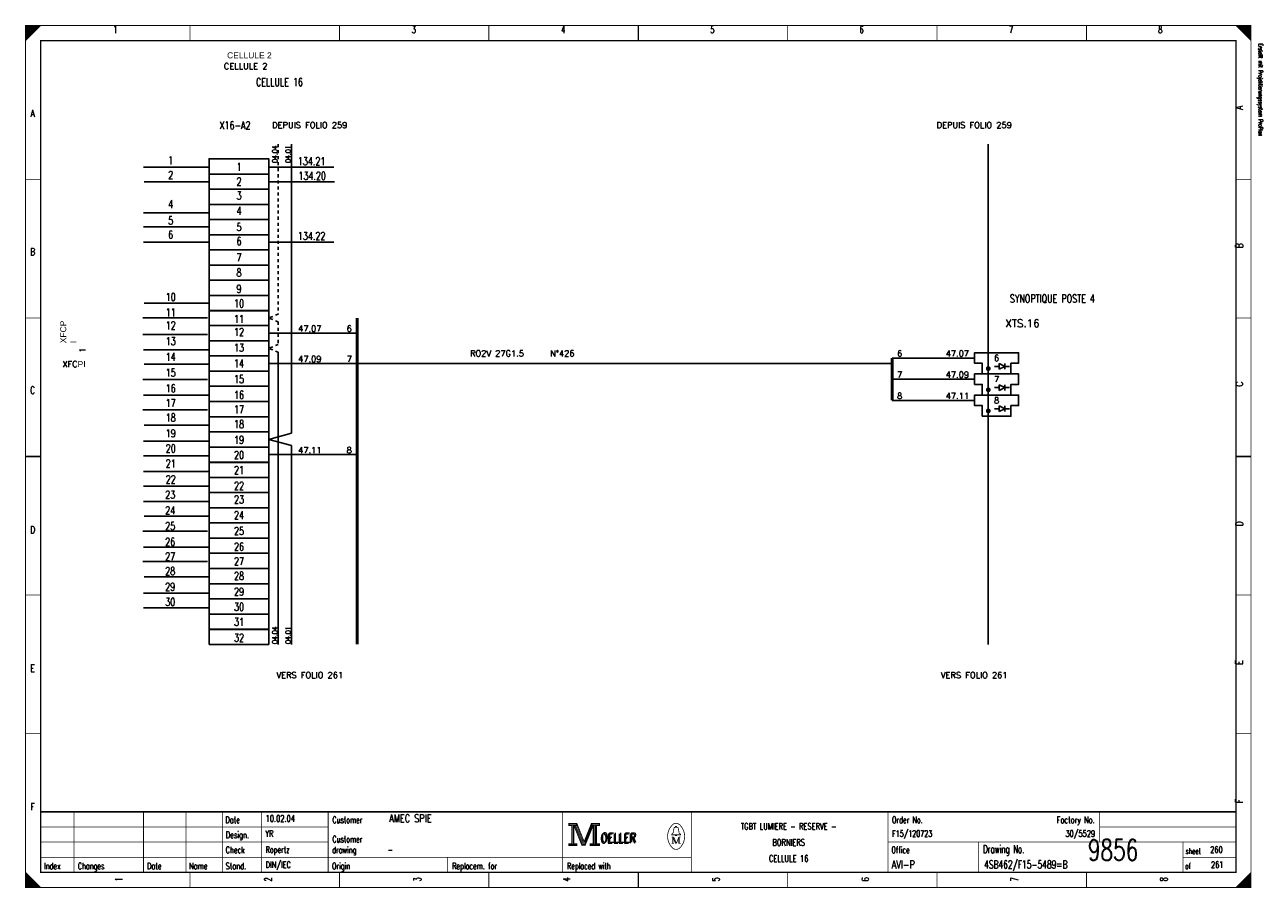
# Model space of a CAD drawing. Header units: centimetres. Extents: x 0 to 491, y -1040 to 69.
# Tile 1 of 181: x 0 to 41, y -1040 to -1011. Entities that reach past the tile are written whole.
import ezdxf
from ezdxf.enums import TextEntityAlignment as Align

# ---------------------------------------------------------------- set-up
doc = ezdxf.new("R2010")
doc.units = ezdxf.units.CM
doc.header["$MEASUREMENT"] = 0
doc.linetypes.add('CONTINU', pattern=[0])
doc.linetypes.add('DISCONTINU', pattern=[0.15, 0.1, -0.05])
doc.layers.get('0').update_dxf_attribs({"color": 9, "linetype": 'CONTINUOUS'})
for name, color, linetype in [('POINTILLE', 5, 'DISCONTINU'), ('SCH-3', 3, 'CONTINU'), ('TEXTE', 3, 'CONTINUOUS'), ('TRAIFIN', 1, 'CONTINUOUS'), ('TRAIGROS', 2, 'CONTINUOUS'), ('TRAIMOY', 4, 'CONTINUOUS')]:
    doc.layers.add(name, color=color, linetype=linetype)
doc.styles.get("Standard").update_dxf_attribs({"font": 'romans.shx', "bigfont": 'TXT.shx'})

# ---------------------------------------------------------------- blocks, each defined once
blk = doc.blocks.new('BRND')
at = {"layer": 'TRAIFIN'}
for p, q in [((0.8, -5.47), (0.8, -3.59)), ((0.8, -3.59), (2.68, -4.53)), ((2.68, -5.47), (2.68, -3.59)), ((-0.73, -4.53), (0.8, -4.53)), ((2.68, -4.53), (0.8, -5.47)), ((2.68, -4.53), (4.27, -4.53))]:
    blk.add_line(p, q, dxfattribs=at)
at = {"layer": 'TRAIMOY'}
blk.add_lwpolyline([(-4.75, -7), (-4.75, -3.5), (-7.25, -3.5), (-7.25, 0), (7.25, 0), (7.25, -3.5), (4.75, -3.5), (4.75, -7)], close=True, dxfattribs=at)

msp = doc.modelspace()

# ---------------------------------------------------------------- linework, layer by layer
at = {"color": 0, "linetype": 'Continuous'}
for p, q in [((3.898, -1016.186), (6.031, -1016.186)), ((8.059, -1016.186), (10.192, -1016.186)), ((3.916, -1016.67), (6.049, -1016.67)), ((8.077, -1016.67), (10.21, -1016.67)), ((3.898, -1017.691), (6.031, -1017.691)), ((3.898, -1018.158), (6.031, -1018.158)), ((3.898, -1018.66), (6.031, -1018.66)), ((8.059, -1018.66), (10.192, -1018.66)), ((3.916, -1020.676), (6.049, -1020.676)), ((3.88, -1021.161), (6.013, -1021.161)), ((3.88, -1021.716), (6.013, -1021.716)), ((3.898, -1022.218), (6.031, -1022.218)), ((3.916, -1022.702), (6.049, -1022.702)), ((3.88, -1023.204), (6.013, -1023.204)), ((3.898, -1023.723), (6.031, -1023.723)), ((3.88, -1024.207), (6.013, -1024.207)), ((3.916, -1024.709), (6.049, -1024.709)), ((3.898, -1025.247), (6.031, -1025.247)), ((3.898, -1025.73), (6.031, -1025.73)), ((3.898, -1026.246), (6.031, -1026.246)), ((3.898, -1026.726), (6.031, -1026.726)), ((3.898, -1027.238), (6.031, -1027.238)), ((3.916, -1027.722), (6.049, -1027.722)), ((3.88, -1028.223), (6.013, -1028.223)), ((3.898, -1028.743), (6.031, -1028.743)), ((3.88, -1029.227), (6.013, -1029.227)), ((3.916, -1029.729), (6.049, -1029.729)), ((3.898, -1030.266), (6.031, -1030.266)), ((3.898, -1030.75), (6.031, -1030.75))]:
    msp.add_line(p, q, dxfattribs=at)
at = {"color": 0, "const_width": 0.025, "flags": 128}
for points in [[(0, -1025.75), (0, -1011.5), (40.5, -1011.5), (40.5, -1040), (0, -1040), (0, -1025.75)], [(0, -1011.5), (0.5, -1011.5), (0, -1012), (0, -1011.5)], [(0.025, -1011.5), (0.025, -1011.975), (0.05, -1011.95), (0.05, -1011.5), (0.075, -1011.5), (0.075, -1011.925), (0.1, -1011.9), (0.1, -1011.5), (0.125, -1011.5), (0.125, -1011.875), (0.15, -1011.85), (0.15, -1011.5), (0.175, -1011.5), (0.175, -1011.825), (0.2, -1011.8)], [(0.2, -1011.8), (0.2, -1011.5), (0.225, -1011.5), (0.225, -1011.775), (0.25, -1011.75), (0.25, -1011.5), (0.275, -1011.5), (0.275, -1011.725), (0.3, -1011.7), (0.3, -1011.5), (0.325, -1011.5), (0.325, -1011.675), (0.35, -1011.65), (0.35, -1011.5), (0.375, -1011.5)], [(0.375, -1011.5), (0.375, -1011.625), (0.4, -1011.6), (0.4, -1011.5), (0.425, -1011.5), (0.425, -1011.575), (0.45, -1011.55), (0.45, -1011.5), (0.475, -1011.5), (0.475, -1011.525)], [(40, -1011.5), (40.5, -1012), (40.475, -1011.975), (40.475, -1011.5), (40.45, -1011.5), (40.45, -1011.95), (40.425, -1011.925), (40.425, -1011.5), (40.4, -1011.5), (40.4, -1011.9), (40.375, -1011.875), (40.375, -1011.5), (40.35, -1011.5), (40.35, -1011.85), (40.325, -1011.825)], [(40.15, -1011.65), (40.15, -1011.5), (40.125, -1011.5), (40.125, -1011.625), (40.1, -1011.6), (40.1, -1011.5), (40.075, -1011.5), (40.075, -1011.575), (40.05, -1011.55), (40.05, -1011.5), (40.025, -1011.5), (40.025, -1011.525)], [(40.325, -1011.825), (40.325, -1011.5), (40.3, -1011.5), (40.3, -1011.8), (40.275, -1011.775), (40.275, -1011.5), (40.25, -1011.5), (40.25, -1011.75), (40.225, -1011.725), (40.225, -1011.5), (40.2, -1011.5), (40.2, -1011.7), (40.175, -1011.675), (40.175, -1011.5), (40.15, -1011.5)], [(17.95, -1037.88), (17.95, -1037.95), (18.05, -1037.95), (18.05, -1038.55), (17.95, -1038.55), (17.95, -1038.62), (18.22, -1038.62), (18.22, -1038.55), (18.12, -1038.55), (18.12, -1037.95), (18.22, -1037.95), (18.22, -1037.88), (17.95, -1037.88)], [(18.22, -1037.88), (18.46, -1038.48), (18.7, -1037.88)], [(18.7, -1037.88), (18.7, -1037.95), (18.8, -1037.95), (18.8, -1038.55), (18.7, -1038.55), (18.7, -1038.62), (18.97, -1038.62), (18.97, -1038.55), (18.87, -1038.55), (18.87, -1037.95), (18.97, -1037.95), (18.97, -1037.88), (18.7, -1037.88)], [(18.07, -1037.93), (18.07, -1038.57), (18.1, -1038.57), (18.1, -1037.93)], [(18.12, -1037.95), (18.39, -1038.62), (18.49, -1038.62), (18.76, -1037.95)], [(18.18, -1037.95), (18.42, -1038.54), (18.46, -1038.54)], [(18.22, -1037.95), (18.44, -1038.51), (18.47, -1038.51)], [(18.46, -1038.58), (18.49, -1038.58), (18.74, -1037.95)], [(18.46, -1038.54), (18.48, -1038.54), (18.72, -1037.95)], [(18.76, -1037.95), (18.76, -1038.55), (18.66, -1038.55), (18.66, -1038.62), (18.71, -1038.62)], [(18.78, -1037.93), (18.78, -1038.57), (18.83, -1038.57), (18.83, -1037.93), (18.85, -1037.93), (18.85, -1038.57)], [(21.48, -1038.26), (21.35, -1038.26), (21.35, -1038.24), (21.4, -1038.2), (21.43, -1038.04)], [(21.39, -1038.33), (21.39, -1038.54), (21.35, -1038.54)], [(21.39, -1038.33), (21.48, -1038.54), (21.51, -1038.54)], [(21.48, -1038.01), (21.48, -1037.98), (21.52, -1037.98), (21.52, -1038.01)], [(21.52, -1038.26), (21.65, -1038.26), (21.65, -1038.24), (21.6, -1038.2), (21.57, -1038.04)], [(0, -1039.5), (0, -1040), (0.5, -1040), (0, -1039.5), (0.025, -1039.525), (0.025, -1040), (0.05, -1040), (0.05, -1039.55), (0.075, -1039.575), (0.075, -1040), (0.1, -1040), (0.1, -1039.6), (0.125, -1039.625), (0.125, -1040), (0.15, -1040)], [(40.475, -1039.525), (40.475, -1040), (40.45, -1040), (40.45, -1039.55), (40.425, -1039.575), (40.425, -1040), (40.4, -1040), (40.4, -1039.6), (40.375, -1039.625), (40.375, -1040), (40.35, -1040), (40.35, -1039.65), (40.325, -1039.675), (40.325, -1040), (40.3, -1040)], [(0.15, -1040), (0.15, -1039.65), (0.175, -1039.675), (0.175, -1040), (0.2, -1040), (0.2, -1039.7), (0.225, -1039.725), (0.225, -1040), (0.25, -1040), (0.25, -1039.75), (0.275, -1039.775), (0.275, -1040), (0.3, -1040), (0.3, -1039.8), (0.325, -1039.825)], [(0.325, -1039.825), (0.325, -1040), (0.35, -1040), (0.35, -1039.85), (0.375, -1039.875), (0.375, -1040), (0.4, -1040), (0.4, -1039.9), (0.425, -1039.925), (0.425, -1040), (0.45, -1040), (0.45, -1039.95), (0.475, -1039.975)], [(40.125, -1039.875), (40.125, -1040), (40.1, -1040), (40.1, -1039.9), (40.075, -1039.925), (40.075, -1040), (40.05, -1040), (40.05, -1039.95), (40.025, -1039.975), (40.025, -1040)], [(40.3, -1040), (40.3, -1039.7), (40.275, -1039.725), (40.275, -1040), (40.25, -1040), (40.25, -1039.75), (40.225, -1039.775), (40.225, -1040), (40.2, -1040), (40.2, -1039.8), (40.175, -1039.825), (40.175, -1040), (40.15, -1040), (40.15, -1039.85), (40.125, -1039.875)]]:
    msp.add_lwpolyline(points, dxfattribs=at)
at = {"color": 0, "flags": 128}
for points, const_width in [([(0, -1011.5), (40.5, -1011.5), (40.5, -1040), (0, -1040)], 0.025), ([(0.5, -1012), (40, -1012), (40, -1039.5), (0.5, -1039.5)], 0.05), ([(0.5, -1012), (40, -1012), (40, -1039.5), (0.5, -1039.5)], 0.025), ([(17.97, -1037.9), (18.2, -1037.9), (18.2, -1037.93), (17.97, -1037.93)], 0.025), ([(18.72, -1037.9), (18.95, -1037.9), (18.95, -1037.93), (18.72, -1037.93)], 0.025), ([(21.48, -1038.26), (21.52, -1038.26), (21.52, -1038.29), (21.48, -1038.29)], 0.025), ([(17.97, -1038.57), (18.2, -1038.57), (18.2, -1038.6), (17.97, -1038.6)], 0.025), ([(18.68, -1038.57), (18.95, -1038.57), (18.95, -1038.6), (18.68, -1038.6)], 0.025)]:
    msp.add_lwpolyline(points, close=True, dxfattribs=dict(at, const_width=const_width))
at = {"color": 0}
for points, const_width in [([(5.438, -1011.5), (5.438, -1012)], 0.025), ([(10.375, -1011.5), (10.375, -1012)], 0.025), ([(15.312, -1011.5), (15.312, -1012)], 0.025), ([(20.25, -1012), (20.25, -1011.5)], 0.05), ([(20.25, -1011.5), (20.25, -1012)], 0.025), ([(25.188, -1011.5), (25.188, -1012)], 0.025), ([(30.125, -1011.5), (30.125, -1012)], 0.025), ([(35.062, -1011.5), (35.062, -1012)], 0.025), ([(0, -1016.583), (0.5, -1016.583)], 0.025), ([(40.5, -1016.583), (40, -1016.583)], 0.025), ([(0, -1021.167), (0.5, -1021.167)], 0.025), ([(40.5, -1021.167), (40, -1021.167)], 0.025), ([(0.5, -1025.75), (0, -1025.75)], 0.05), ([(0, -1025.75), (0.5, -1025.75)], 0.025), ([(40, -1025.75), (40.5, -1025.75)], 0.05), ([(40.5, -1025.75), (40, -1025.75)], 0.025), ([(0, -1030.333), (0.5, -1030.333)], 0.025), ([(40.5, -1030.333), (40, -1030.333)], 0.025), ([(0, -1034.917), (0.5, -1034.917)], 0.025), ([(40.5, -1034.917), (40, -1034.917)], 0.025), ([(40, -1037.5), (0.5, -1037.5)], 0.05), ([(1.6, -1039.5), (1.6, -1037.5)], 0.025), ([(3.9, -1039.5), (3.9, -1037.5)], 0.025), ([(5.3, -1039.5), (5.3, -1037.5)], 0.025), ([(6.5, -1037.5), (6.5, -1039.5)], 0.025), ([(7.8, -1037.5), (7.8, -1039.5)], 0.025), ([(10, -1037.5), (10, -1039.5)], 0.025), ([(17.75, -1037.5), (17.75, -1039.5)], 0.025), ([(22, -1037.5), (22, -1039.5)], 0.025), ([(28.5, -1037.5), (28.5, -1039.5)], 0.025), ([(35.5, -1037.5), (35.5, -1038.5)], 0.025), ([(0.5, -1038), (10, -1038)], 0.025), ([(18.15, -1037.95), (18.4, -1038.58)], 0.025), ([(18.47, -1038.51), (18.7, -1037.94)], 0.025), ([(21.35, -1038.33), (21.42, -1038.33)], 0.025), ([(21.42, -1038.33), (21.51, -1038.54)], 0.025), ([(21.46, -1038.01), (21.55, -1038.01)], 0.025), ([(21.51, -1038.54), (21.59, -1038.33)], 0.025), ([(21.59, -1038.54), (21.59, -1038.33)], 0.025), ([(21.59, -1038.33), (21.65, -1038.33)], 0.025), ([(21.61, -1038.33), (21.61, -1038.54)], 0.025), ([(35.5, -1038), (40, -1038)], 0.025), ([(0.5, -1038.5), (10, -1038.5)], 0.025), ([(18.4, -1038.58), (18.46, -1038.58)], 0.025), ([(21.39, -1038.54), (21.43, -1038.54)], 0.025), ([(21.65, -1038.54), (21.57, -1038.54)], 0.025), ([(28.5, -1038.5), (40, -1038.5)], 0.025), ([(31.5, -1038.5), (31.5, -1039.5)], 0.025), ([(38.25, -1038.5), (38.25, -1039.5)], 0.025), ([(0.5, -1039), (22, -1039)], 0.025), ([(13.95, -1039), (13.95, -1039.5)], 0.025), ([(38.25, -1039), (40, -1039)], 0.025), ([(5.438, -1040), (5.438, -1039.5)], 0.025), ([(10.375, -1040), (10.375, -1039.5)], 0.025), ([(15.312, -1040), (15.312, -1039.5)], 0.025), ([(20.25, -1039.5), (20.25, -1040)], 0.05), ([(20.25, -1040), (20.25, -1039.5)], 0.025), ([(25.188, -1040), (25.188, -1039.5)], 0.025), ([(30.125, -1040), (30.125, -1039.5)], 0.025), ([(35.062, -1040), (35.062, -1039.5)], 0.025), ([(40.5, -1039.5), (40, -1040)], 0.025), ([(0.475, -1040), (0.475, -1039.975)], 0.025)]:
    msp.add_lwpolyline(points, dxfattribs=dict(at, const_width=const_width))
at = {"color": 0, "linetype": 'Continuous'}
for points in [[(6.066, -1016.41), (6.066, -1015.908), (8.038, -1015.908), (8.038, -1016.41)], [(6.066, -1016.912), (6.066, -1016.41), (8.038, -1016.41), (8.038, -1016.912)], [(6.066, -1017.414), (6.066, -1016.912), (8.038, -1016.912), (8.038, -1017.414)], [(6.066, -1017.916), (6.066, -1017.414), (8.038, -1017.414), (8.038, -1017.916)], [(6.066, -1018.418), (6.066, -1017.916), (8.038, -1017.916), (8.038, -1018.418)], [(6.066, -1018.92), (6.066, -1018.418), (8.038, -1018.418), (8.038, -1018.92)], [(6.066, -1019.422), (6.066, -1018.92), (8.038, -1018.92), (8.038, -1019.422)], [(6.066, -1019.924), (6.066, -1019.422), (8.038, -1019.422), (8.038, -1019.924)], [(6.066, -1020.427), (6.066, -1019.924), (8.038, -1019.924), (8.038, -1020.427)], [(6.066, -1020.929), (6.066, -1020.427), (8.038, -1020.427), (8.038, -1020.929)], [(6.066, -1021.421), (6.066, -1020.919), (8.038, -1020.919), (8.038, -1021.421)], [(6.066, -1021.923), (6.066, -1021.421), (8.038, -1021.421), (8.038, -1021.923)], [(6.066, -1022.425), (6.066, -1021.923), (8.038, -1021.923), (8.038, -1022.425)], [(6.066, -1022.927), (6.066, -1022.425), (8.038, -1022.425), (8.038, -1022.927)], [(6.066, -1023.429), (6.066, -1022.927), (8.038, -1022.927), (8.038, -1023.429)], [(6.066, -1023.932), (6.066, -1023.429), (8.038, -1023.429), (8.038, -1023.932)], [(6.066, -1024.434), (6.066, -1023.932), (8.038, -1023.932), (8.038, -1024.434)], [(6.066, -1024.936), (6.066, -1024.434), (8.038, -1024.434), (8.038, -1024.936)], [(6.066, -1025.438), (6.066, -1024.936), (8.038, -1024.936), (8.038, -1025.438)], [(6.066, -1025.94), (6.066, -1025.438), (8.038, -1025.438), (8.038, -1025.94)], [(6.066, -1026.447), (6.066, -1025.945), (8.038, -1025.945), (8.038, -1026.447)], [(6.066, -1026.945), (6.066, -1026.443), (8.038, -1026.443), (8.038, -1026.945)], [(6.066, -1027.445), (6.066, -1026.943), (8.038, -1026.943), (8.038, -1027.445)], [(6.066, -1027.947), (6.066, -1027.445), (8.038, -1027.445), (8.038, -1027.947)], [(6.066, -1028.449), (6.066, -1027.947), (8.038, -1027.947), (8.038, -1028.449)], [(6.066, -1028.951), (6.066, -1028.449), (8.038, -1028.449), (8.038, -1028.951)], [(6.066, -1029.454), (6.066, -1028.951), (8.038, -1028.951), (8.038, -1029.454)], [(6.066, -1029.956), (6.066, -1029.454), (8.038, -1029.454), (8.038, -1029.956)], [(6.066, -1030.458), (6.066, -1029.956), (8.038, -1029.956), (8.038, -1030.458)], [(6.066, -1030.96), (6.066, -1030.458), (8.038, -1030.458), (8.038, -1030.96)], [(6.066, -1031.467), (6.066, -1030.965), (8.038, -1030.965), (8.038, -1031.467)], [(6.066, -1031.964), (6.066, -1031.462), (8.038, -1031.462), (8.038, -1031.964)]]:
    msp.add_lwpolyline(points, close=True, dxfattribs=at)
at = {"color": 0, "const_width": 0.025, "flags": 128}
for points in [[(21.649, -1037.96, 0.530775), (21.351, -1037.959, 0.530775)], [(21.35, -1037.961, 0.373815), (21.349, -1038.658, 0.373815)], [(21.46, -1038.01, 0.414214), (21.43, -1038.04, 0.414214)], [(21.57, -1038.04, 0.414214), (21.54, -1038.01, 0.414214)], [(21.65, -1038.66, 0.378582), (21.646, -1037.956, 0.378582)], [(21.35, -1038.66, 0.532213), (21.649, -1038.661, 0.532213)]]:
    msp.add_lwpolyline(points, format="xyb", dxfattribs=at)
at = {"layer": 'POINTILLE', "color": 0, "const_width": 0.05}
msp.add_lwpolyline([(28.641, -1022.676), (10.963, -1022.676)], dxfattribs=at)
at = {"layer": 'TRAIFIN', "color": 0, "linetype": 'DISCONTINU'}
for p, q in [((8.353, -1015.42), (8.353, -1021.041)), ((8.353, -1021.041), (8.038, -1021.17)), ((8.353, -1021.298), (8.038, -1021.17)), ((8.353, -1021.298), (8.353, -1022.045)), ((8.353, -1022.045), (8.038, -1022.174)), ((8.353, -1022.303), (8.038, -1022.174))]:
    msp.add_line(p, q, dxfattribs=at)
at = {"layer": 'TRAIFIN', "color": 0}
for p, q in [((8.791, -1024.983), (8.791, -1015.42)), ((8.791, -1024.983), (8.791, -1018.414)), ((10.963, -1021.672), (8.038, -1021.672)), ((8.353, -1031.963), (8.353, -1022.303)), ((10.963, -1022.676), (8.038, -1022.676)), ((31.366, -1022.494), (28.641, -1022.494)), ((31.366, -1023.194), (28.641, -1023.194)), ((31.366, -1023.894), (28.641, -1023.894)), ((8.791, -1024.983), (8.038, -1025.187)), ((8.791, -1025.391), (8.038, -1025.187)), ((8.791, -1031.961), (8.791, -1025.391)), ((8.791, -1031.961), (8.791, -1025.391)), ((10.963, -1025.689), (8.038, -1025.689))]:
    msp.add_line(p, q, dxfattribs=at)
at = {"layer": 'TRAIFIN', "color": 0, "const_width": 0.072}
for points in [[(31.772, -1022.844, 1), (31.86, -1022.844, 1)], [(31.772, -1023.544, 1), (31.86, -1023.544, 1)], [(31.772, -1024.244, 1), (31.86, -1024.244, 1)]]:
    msp.add_lwpolyline(points, format="xyb", close=True, dxfattribs=at)
at = {"layer": 'TRAIGROS', "color": 0}
msp.add_line((31.816, -1015.42), (31.816, -1031.964), dxfattribs=at)
at = {"layer": 'TRAIGROS', "color": 0, "const_width": 0.1}
for points in [[(10.963, -1021.17), (10.963, -1031.964)], [(28.641, -1022.494), (28.641, -1023.894)]]:
    msp.add_lwpolyline(points, dxfattribs=at)

# ---------------------------------------------------------------- block references
at = {"layer": 'SCH-3', "color": 0, "xscale": 0.1, "yscale": 0.1, "zscale": 0.1}
for p in [(32.091, -1022.319), (32.091, -1023.019), (32.091, -1023.719)]:
    msp.add_blockref('BRND', p, dxfattribs=at)

# ---------------------------------------------------------------- texts
at = {"color": 0}
for s, height, width, p in [('1', 0.238, 0.672, (2.965, -1011.514)), ('3', 0.238, 0.672, (12.832, -1011.514)), ('4', 0.238, 0.672, (17.766, -1011.514)), ('5', 0.238, 0.672, (22.699, -1011.514)), ('6', 0.238, 0.672, (27.632, -1011.514)), ('7', 0.238, 0.672, (32.566, -1011.514)), ('8', 0.238, 0.672, (37.499, -1011.514)), ('CELLULE 16', 0.2619, 0.736, (8.393, -1013.24)), ('A', 0.238, 0.76, (0.233, -1014.283)), ('X16-A2', 0.2619, 0.736, (6.925, -1014.67)), ('1', 0.262, 0.736, (4.797, -1015.828)), ('1', 0.262, 0.736, (7.057, -1016.043)), ('134.21', 0.2619, 0.736, (9.455, -1015.855)), ('2', 0.262, 0.736, (4.797, -1016.312)), ('2', 0.262, 0.736, (7.057, -1016.527)), ('134.20', 0.2619, 0.736, (9.473, -1016.339)), ('3', 0.262, 0.736, (7.057, -1016.993)), ('4', 0.262, 0.736, (4.797, -1017.279)), ('5', 0.262, 0.736, (4.797, -1017.817)), ('4', 0.262, 0.736, (7.057, -1017.495)), ('5', 0.262, 0.736, (7.057, -1018.032)), ('6', 0.262, 0.736, (4.797, -1018.284)), ('6', 0.262, 0.736, (7.057, -1018.499)), ('134.22', 0.2619, 0.736, (9.455, -1018.329)), ('B', 0.238, 0.76, (0.233, -1018.861)), ('7', 0.262, 0.736, (7.057, -1019.037)), ('8', 0.262, 0.736, (7.057, -1019.538)), ('9', 0.262, 0.736, (7.057, -1020.076)), ('10', 0.2619, 0.736, (4.797, -1020.345)), ('10', 0.2619, 0.736, (7.057, -1020.56)), ('SYNOPTIQUE POSTE 4', 0.26194, 0.736, (33.934, -1020.396)), ('11', 0.2619, 0.736, (4.797, -1020.857)), ('11', 0.2619, 0.736, (7.057, -1021.072)), ('12', 0.2619, 0.736, (4.797, -1021.287)), ('12', 0.2619, 0.736, (7.057, -1021.502)), ('13', 0.2619, 0.736, (4.797, -1021.806)), ('14', 0.2619, 0.736, (4.797, -1022.326)), ('13', 0.2619, 0.736, (7.057, -1022.021)), ('14', 0.2619, 0.736, (7.057, -1022.541)), ('15', 0.2619, 0.736, (4.797, -1022.846)), ('15', 0.2619, 0.736, (7.057, -1023.061)), ('C', 0.238, 0.76, (0.233, -1023.439)), ('16', 0.2619, 0.736, (4.797, -1023.365)), ('16', 0.2619, 0.736, (7.057, -1023.581)), ('17', 0.2619, 0.736, (4.797, -1023.849)), ('18', 0.2619, 0.736, (4.797, -1024.333)), ('17', 0.2619, 0.736, (7.057, -1024.064)), ('18', 0.2619, 0.736, (7.057, -1024.548)), ('19', 0.2619, 0.736, (4.797, -1024.853)), ('19', 0.2619, 0.736, (7.057, -1025.068)), ('20', 0.2619, 0.736, (4.797, -1025.355)), ('20', 0.2619, 0.736, (7.057, -1025.57)), ('21', 0.2619, 0.736, (4.797, -1025.852)), ('22', 0.2619, 0.736, (4.797, -1026.376)), ('21', 0.2619, 0.736, (7.057, -1026.067)), ('22', 0.2619, 0.736, (7.057, -1026.591)), ('23', 0.2619, 0.736, (4.78, -1026.88)), ('23', 0.2619, 0.736, (7.057, -1027.041)), ('24', 0.2619, 0.736, (4.78, -1027.4)), ('24', 0.2619, 0.736, (7.057, -1027.561)), ('D', 0.238, 0.76, (0.233, -1028.053)), ('25', 0.2619, 0.736, (4.78, -1027.919)), ('25', 0.2619, 0.736, (7.057, -1028.081)), ('26', 0.2619, 0.736, (4.78, -1028.439)), ('26', 0.2619, 0.736, (7.057, -1028.6)), ('27', 0.2619, 0.736, (4.78, -1028.923)), ('27', 0.2619, 0.736, (7.057, -1029.084)), ('28', 0.2619, 0.736, (4.78, -1029.407)), ('28', 0.2619, 0.736, (7.057, -1029.568)), ('29', 0.2619, 0.736, (4.78, -1029.926)), ('29', 0.2619, 0.736, (7.057, -1030.088)), ('30', 0.2619, 0.736, (4.78, -1030.428)), ('30', 0.2619, 0.736, (7.057, -1030.589)), ('31', 0.2619, 0.736, (7.057, -1031.087)), ('32', 0.2619, 0.736, (7.057, -1031.611)), ('E', 0.238, 0.76, (0.233, -1032.632)), ('F', 0.238, 0.76, (0.233, -1037.21)), ('TGBT LUMIERE - RESERVE -', 0.21431, 0.7536, (25.219, -1037.87)), ('BORNIERS', 0.2143, 0.76, (25.219, -1038.403)), ('CELLULE 16', 0.2143, 0.681231, (25.219, -1038.935))]:
    msp.add_text(s, height=height, dxfattribs=dict(at, width=width)).set_placement(p, align=Align.TOP_CENTER)
at = {"color": 0, "width": 0.622634}
msp.add_text('Erstellt mit Projektierungssystem ProPlan', height=0.14288, rotation=270, dxfattribs=at).set_placement((40.702, -1012.094), align=Align.BOTTOM_LEFT)
at = {"color": 0, "width": 0.76}
for s, p in [('A', (39.991, -1014.283)), ('B', (39.991, -1018.861)), ('C', (39.992, -1023.439)), ('D', (39.992, -1028.053)), ('E', (39.991, -1032.632)), ('F', (39.991, -1037.21))]:
    msp.add_text(s, height=0.238, rotation=90, dxfattribs=at).set_placement(p, align=Align.TOP_LEFT)
at = {"color": 0}
for s, height, width, p in [('04.04', 0.1676, 0.736, (8.155, -1015.752)), ('04.01', 0.1676, 0.736, (8.594, -1015.752)), ('04.04', 0.1676, 0.736, (8.155, -1031.657)), ('04.01', 0.1676, 0.736, (8.594, -1031.657)), ('1', 0.238, 0.672, (2.965, -1039.73)), ('2', 0.238, 0.672, (7.899, -1039.73)), ('3', 0.238, 0.672, (12.832, -1039.73)), ('4', 0.238, 0.672, (17.766, -1039.73)), ('5', 0.238, 0.672, (22.699, -1039.73)), ('6', 0.238, 0.672, (27.632, -1039.73)), ('7', 0.238, 0.672, (32.566, -1039.73)), ('8', 0.238, 0.672, (37.499, -1039.73))]:
    msp.add_text(s, height=height, rotation=90, dxfattribs=dict(at, width=width)).set_placement(p, align=Align.TOP_CENTER)
for s, height, width, p in [('Date', 0.2143, 0.64, (6.605, -1037.658)), ('Customer', 0.2143, 0.62, (10.14, -1037.658)), ('Order No.', 0.2143, 0.656889, (28.633, -1037.658)), ('Design.', 0.2143, 0.636571, (6.619, -1038.154)), ('Customer', 0.2143, 0.62, (10.14, -1038.296)), ('OELLER', 0.3096, 0.76, (18.996, -1038.225)), ('OELLER', 0.3096, 0.76, (18.996, -1038.225)), ('OELLER', 0.3096, 0.76, (19.032, -1038.19)), ('Check', 0.2143, 0.632, (6.612, -1038.651)), ('drawing', 0.2143, 0.6, (10.133, -1038.651)), ('Office', 0.2143, 0.626667, (28.615, -1038.651)), ('Drawing No.', 0.26194, 0.646545, (31.643, -1038.602)), ('sheet', 0.1905, 0.6, (38.338, -1038.701)), ('Index', 0.2143, 0.632, (0.609, -1039.184)), ('Changes', 0.2143, 0.622857, (1.726, -1039.184)), ('Date', 0.2143, 0.64, (4.015, -1039.184)), ('Name', 0.2143, 0.64, (5.404, -1039.184)), ('Stand.', 0.2143, 0.642667, (6.612, -1039.184)), ('Origin', 0.2143, 0.626667, (10.127, -1039.184)), ('Replacem. for', 0.21431, 0.627077, (14.097, -1039.184)), ('Replaced with', 0.21431, 0.619692, (17.895, -1039.184)), ('of', 0.1905, 0.6, (38.323, -1039.198))]:
    msp.add_text(s, height=height, dxfattribs=dict(at, width=width)).set_placement(p, align=Align.TOP_LEFT)
for s, height, width, p in [('10.02.04', 0.2143, 0.678, (7.934, -1037.892)), ('AMEC SPIE', 0.2619, 0.752889, (12.016, -1037.923)), ('YR', 0.2143, 0.626667, (7.927, -1038.389)), ('F15/120723', 0.2143, 0.6832, (28.639, -1038.389)), ('Ropertz', 0.2143, 0.622857, (7.932, -1038.921)), ('9856', 0.7, 0.6928, (35.108, -1039.322)), ('260', 0.2143, 0.672, (39.15, -1038.921)), ('DIN/IEC', 0.2143, 0.750857, (7.935, -1039.418)), ('-', 0.214, 0.696, (11.965, -1038.921)), ('AVI-P', 0.2619, 0.7472, (28.624, -1039.449)), ('4SB462/F15-5489=B', 0.26194, 0.6928, (31.679, -1039.449)), ('261', 0.2143, 0.672, (39.177, -1039.418))]:
    msp.add_text(s, height=height, dxfattribs=dict(at, width=width)).set_placement(p, align=Align.BOTTOM_LEFT)
at = {"color": 0, "width": 0.646545}
msp.add_text('Factory No.', height=0.21431, dxfattribs=at).set_placement((35.335, -1037.658), align=Align.TOP_RIGHT)
at = {"color": 0, "width": 0.675429}
msp.add_text('30/5529', height=0.2143, dxfattribs=at).set_placement((35.346, -1038.389), align=Align.BOTTOM_RIGHT)
at = {"linetype": 'Continuous', "char_height": 0.2, "attachment_point": 1}
for s, insert, width in [('{\\fArial|b0|i0|c0|p34;CELLULE 2}', (6.661, -1012.386), 6.70761), ('CELLULE 2', (6.554, -1012.745), 6.42066), ('XFC{\\fArial|b0|i0|c0|p34;PI}', (1.217, -1022.596), 0.37664)]:
    msp.add_mtext(s, dxfattribs=dict(at, insert=insert, width=width))
at = {"linetype": 'Continuous', "char_height": 0.2, "attachment_point": 1, "rotation": 90}
for s, insert, width in [('{\\fArial|b0|i0|c0|p34;XFCP\\PI}', (1.145, -1022.004), 0.37664), ('1', (1.784, -1022.317), 0.39457)]:
    msp.add_mtext(s, dxfattribs=dict(at, insert=insert, width=width))
at = {"layer": 'TEXTE', "color": 0}
for s, p in [('DEPUIS FOLIO 259', (9.393, -1014.792)), ('DEPUIS FOLIO 259', (31.351, -1014.792)), ('47.07', (9.393, -1021.522)), ('6', (10.696, -1021.522)), ('6', (28.888, -1022.344)), ('47.07', (30.794, -1022.344)), ('47.09', (9.393, -1022.526)), ('7', (10.696, -1022.526)), ('6', (32.091, -1022.494)), ('7', (28.888, -1023.044)), ('47.09', (30.794, -1023.044)), ('7', (32.091, -1023.194)), ('8', (28.888, -1023.744)), ('47.11', (30.794, -1023.744)), ('8', (32.091, -1023.894)), ('47.11', (9.393, -1025.539)), ('8', (10.696, -1025.539)), ('VERS FOLIO 261', (9.393, -1032.979)), ('VERS FOLIO 261', (31.351, -1032.979))]:
    msp.add_text(s, height=0.2, dxfattribs=at).set_placement(p, align=Align.MIDDLE)
msp.add_text('XTS.16', height=0.25, dxfattribs=at).set_placement((32.945, -1021.47), align=Align.CENTER)
for s, p in [('RO2V 27G1.5', (14.69, -1022.441)), ('N°426', (17.336, -1022.441))]:
    msp.add_text(s, height=0.2, dxfattribs=at).set_placement(p)

doc.saveas('drawing.dxf')
